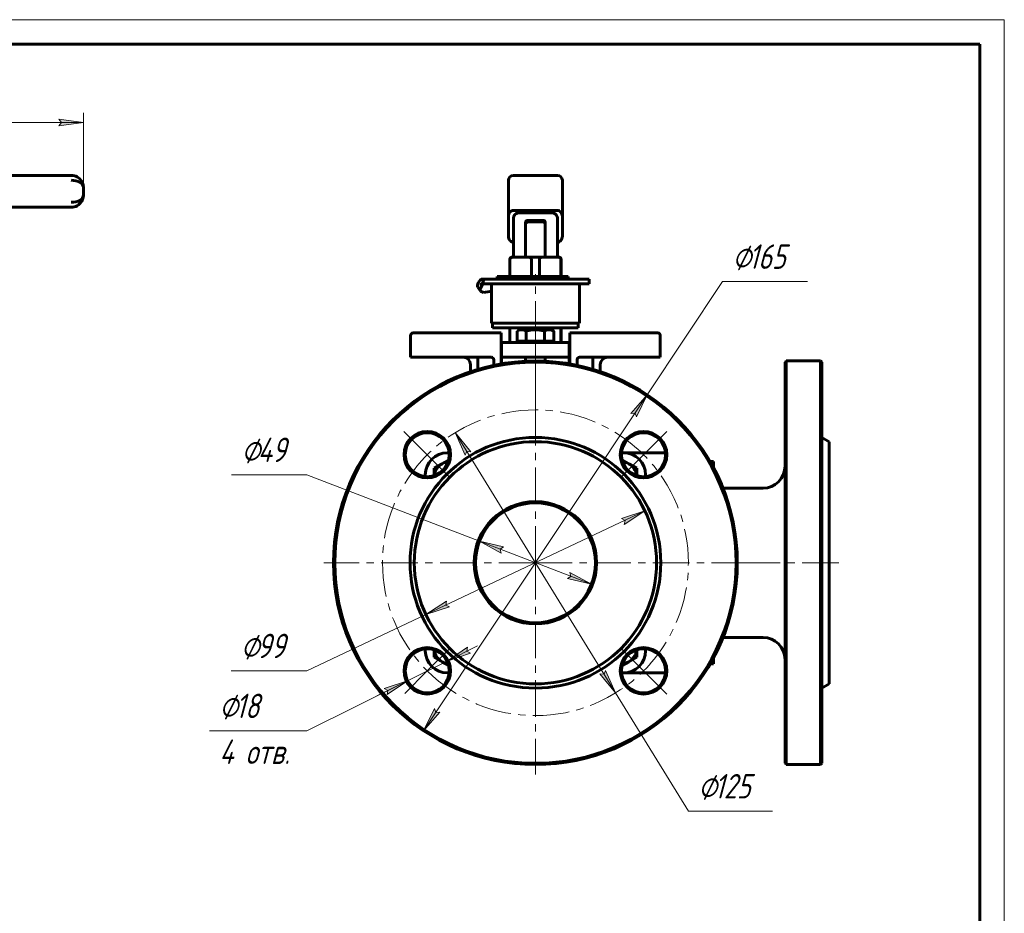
# Model space of a CAD drawing. Header units: millimetres. Extents: x 0 to 431, y 0 to 297.
# Tile 5 of 5: x 219 to 420, y 114 to 297. Entities that reach past the tile are written whole.
import ezdxf

# ---------------------------------------------------------------- set-up
doc = ezdxf.new("R2010")
doc.units = ezdxf.units.MM
for name, pattern in [('K5LT_AXLED', [12, 7.5, -1.5, 1.5, -1.5]), ('K5LT_BASIC', [0]), ('K5LT_THIN', [0])]:
    doc.linetypes.add(name, pattern=pattern)
doc.layers.add('Системный слой', color=7, linetype='Continuous')
doc.layers.add('Системный слой (1)', color=7, linetype='Continuous', true_color=0x6c6c6c)
doc.styles.add('KDIMTEXTSTYLE', font='txt', dxfattribs={"width": 0.96, "oblique": 15, "height": 5})
doc.styles.add('KTEXTSTYLE', font='txt', dxfattribs={"width": 0.96, "height": 5})
doc.dimstyles.new('KDIMSTYLE (0.50)', dxfattribs={"dimtxt": 5, "dimasz": 1, "dimexe": 2, "dimexo": 0, "dimgap": 1, "dimtad": 1, "dimlfac": 2, "dimtxsty": 'KDIMTEXTSTYLE', "dimsah": 1, "dimcen": 0, "dimdle": 1, "dimadec": 0, "dimazin": 0, "dimtfac": 0.667, "dimtmove": 0, "dimatfit": 3, "dimfxl": 1, "dimtvp": 1, "dimtolj": 1, "dimtzin": 0, "dimarcsym": 0})

# ---------------------------------------------------------------- blocks, each defined once
blk = doc.blocks.new('D3')
at = {"layer": 'Системный слой (1)'}
for points in [[(111.35, 275.99), (111.85, 276.65), (106.85, 275.99), (111.85, 275.33)], [(226.85, 275.33), (231.85, 275.99), (226.85, 276.65), (227.35, 275.99)]]:
    blk.add_hatch(color=7, dxfattribs=at).paths.add_polyline_path(points)
at = {"layer": 'Системный слой (1)', "color": 7, "linetype": 'K5LT_THIN', "lineweight": 18, "true_color": 0xffffff}
for p, q in [((106.85, 248.47), (106.85, 277.99)), ((231.85, 262.67), (231.85, 277.99)), ((106.85, 275.99), (111.85, 276.65)), ((111.85, 275.33), (106.85, 275.99)), ((111.85, 276.65), (111.35, 275.99)), ((111.35, 275.99), (111.85, 275.33)), ((227.35, 275.99), (226.85, 276.65)), ((226.85, 276.65), (231.85, 275.99)), ((231.85, 275.99), (226.85, 275.33)), ((226.85, 275.33), (227.35, 275.99))]:
    blk.add_line(p, q, dxfattribs=at)
blk.add_wipeout([(163.88, 276.99), (163.88, 284.37), (174.39, 284.37), (174.39, 276.99)]).dxf.layer = 'Системный слой (1)'
blk.add_line((106.85, 275.99), (231.85, 275.99), dxfattribs=at)
at = {"layer": 'Системный слой (1)', "color": 7, "insert": (163.88, 283.58), "char_height": 5, "attachment_point": 1, "style": 'KTEXTSTYLE'}
blk.add_mtext('\\fArial|b0|c204|p34;\\H5.0;\\W1.000;\\Q15;\\fGOST Type AU|b0|i0|c204|p34;\\Q15;\\W0.960;250', dxfattribs=at)
blk = doc.blocks.new('KDIMARROW_01')
at = {"layer": 'Системный слой'}
blk.add_hatch(color=0, dxfattribs=at).paths.add_polyline_path([(0, 0), (-5, 0.66), (-4.5, 0), (-5, -0.66)])
at = {"layer": 'Системный слой', "color": 0, "linetype": 'K5LT_THIN', "lineweight": 18}
for p, q in [((-4.5, 0), (-5, 0.66)), ((-5, 0.66), (0, 0)), ((0, 0), (-5, -0.66)), ((-5, -0.66), (-4.5, 0))]:
    blk.add_line(p, q, dxfattribs=at)
at = {"layer": 'Системный слой (1)', "color": 0, "linetype": 'K5LT_THIN', "lineweight": 18}
blk.add_line((324.2, 185.97), (323.7, 185.97), dxfattribs=at)
blk = doc.blocks.new('U23')
at = {"layer": 'Системный слой (1)', "color": 143, "linetype": 'K5LT_BASIC', "lineweight": 60, "true_color": 0x33acca}
for p, q in [((360.31, 165.28), (360.44, 165.73)), ((360.44, 165.73), (360.53, 166.14)), ((360.53, 166.14), (360.58, 166.54))]:
    blk.add_line(p, q, dxfattribs=at)
blk = doc.blocks.new('U24')
at = {"layer": 'Системный слой (1)', "color": 143, "linetype": 'K5LT_BASIC', "lineweight": 60, "true_color": 0x33acca}
for p, q in [((306.2, 163.47), (306.58, 163.47)), ((341.81, 163.47), (342.2, 163.47))]:
    blk.add_line(p, q, dxfattribs=at)
blk = doc.blocks.new('U25')
at = {"layer": 'Системный слой (1)', "color": 143, "linetype": 'K5LT_BASIC', "lineweight": 60, "true_color": 0x33acca}
for p, q in [((306.58, 208.47), (306.2, 208.47)), ((342.2, 208.47), (341.81, 208.47))]:
    blk.add_line(p, q, dxfattribs=at)
blk = doc.blocks.new('U26')
at = {"layer": 'Системный слой (1)', "color": 143, "linetype": 'K5LT_BASIC', "lineweight": 60, "true_color": 0x33acca}
for p, q in [((301.7, 203.97), (301.7, 203.59)), ((301.7, 168.36), (301.7, 167.97))]:
    blk.add_line(p, q, dxfattribs=at)
blk = doc.blocks.new('U27')
at = {"layer": 'Системный слой (1)', "color": 143, "linetype": 'K5LT_BASIC', "lineweight": 60, "true_color": 0x33acca}
for p, q in [((324.2, 233.97), (315.45, 233.97)), ((332.95, 233.97), (324.2, 233.97))]:
    blk.add_line(p, q, dxfattribs=at)
blk = doc.blocks.new('U28')
at = {"layer": 'Системный слой (1)', "color": 143, "linetype": 'K5LT_BASIC', "lineweight": 60, "true_color": 0x33acca}
for p, q in [((346.7, 203.59), (346.7, 203.97)), ((346.7, 167.97), (346.7, 168.36))]:
    blk.add_line(p, q, dxfattribs=at)
blk = doc.blocks.new('U29')
at = {"layer": 'Системный слой (1)', "color": 143, "linetype": 'K5LT_BASIC', "lineweight": 60, "true_color": 0x33acca}
for p, q in [((320.78, 233.5), (320.47, 233.35)), ((321.08, 233.59), (320.78, 233.5)), ((321.36, 233.62), (321.08, 233.59)), ((320.45, 233.34), (320.44, 233.33)), ((320.46, 233.34), (320.45, 233.34)), ((320.47, 233.35), (320.46, 233.34))]:
    blk.add_line(p, q, dxfattribs=at)
blk = doc.blocks.new('U30')
at = {"layer": 'Системный слой (1)', "color": 143, "linetype": 'K5LT_BASIC', "lineweight": 60, "true_color": 0x33acca}
for p, q in [((313.42, 242.97), (312.89, 241.94)), ((312.89, 241.94), (312.96, 241.53)), ((312.96, 241.53), (313.6, 241.26)), ((313.6, 241.26), (314.89, 241.45)), ((314.89, 241.45), (315.2, 241.54))]:
    blk.add_line(p, q, dxfattribs=at)
blk = doc.blocks.new('U31')
at = {"layer": 'Системный слой (1)', "color": 143, "linetype": 'K5LT_BASIC', "lineweight": 60, "true_color": 0x33acca}
for p, q in [((360.44, 206.22), (360.31, 206.67)), ((360.53, 205.81), (360.44, 206.22)), ((360.58, 205.41), (360.53, 205.81))]:
    blk.add_line(p, q, dxfattribs=at)
blk = doc.blocks.new('U32')
at = {"layer": 'Системный слой (1)', "color": 30, "linetype": 'K5LT_AXLED', "lineweight": 18, "true_color": 0xff8000}
for q in [(324.2, 229.22), (280.95, 185.97), (367.45, 185.97), (324.2, 142.72)]:
    blk.add_line((324.2, 185.97), q, dxfattribs=at)
blk = doc.blocks.new('U33')
at = {"layer": 'Системный слой (1)', "color": 30, "linetype": 'K5LT_AXLED', "lineweight": 18, "true_color": 0xff8000}
for p, q in [((302.1, 208.07), (297.33, 212.84)), ((346.29, 208.07), (351.07, 212.84)), ((306.87, 203.3), (302.1, 208.07)), ((341.52, 203.3), (346.29, 208.07)), ((306.69, 168.47), (302.1, 163.88)), ((341.52, 168.65), (346.29, 163.88)), ((302.1, 163.88), (297.5, 159.28)), ((346.29, 163.88), (351.07, 159.1))]:
    blk.add_line(p, q, dxfattribs=at)
for start, end in [(45, 135), (135, 225), (315, 45), (225, 315)]:
    blk.add_arc((324.2, 185.97), 31.25, start, end, dxfattribs=at)
blk = doc.blocks.new('D4')
at = {"layer": 'Системный слой (1)'}
for points in [[(344.82, 215.79), (347.04, 220.32), (343.72, 216.52), (344.55, 216.57)], [(301.35, 151.63), (304.67, 155.43), (303.84, 155.38), (303.57, 156.16)]]:
    blk.add_hatch(color=7, dxfattribs=at).paths.add_polyline_path(points)
at = {"layer": 'Системный слой (1)', "color": 7, "linetype": 'K5LT_THIN', "lineweight": 18, "true_color": 0xffffff}
for p, q in [((347.04, 220.32), (362.45, 243.47)), ((301.35, 151.63), (347.04, 220.32)), ((343.72, 216.52), (347.04, 220.32)), ((347.04, 220.32), (344.82, 215.79)), ((344.55, 216.57), (343.72, 216.52)), ((344.82, 215.79), (344.55, 216.57)), ((301.35, 151.63), (303.57, 156.16)), ((304.67, 155.43), (301.35, 151.63)), ((303.57, 156.16), (303.84, 155.38)), ((303.84, 155.38), (304.67, 155.43))]:
    blk.add_line(p, q, dxfattribs=at)
blk.add_arc((324.2, 185.97), 41.25, 233.59, 180, dxfattribs=at)
blk.add_arc((324.2, 185.97), 41.25, 233.59, 180, dxfattribs=at)
blk.add_wipeout([(364.45, 244.47), (364.45, 251.86), (377.24, 251.86), (377.24, 244.47)]).dxf.layer = 'Системный слой (1)'
blk.add_line((362.45, 243.47), (379.77, 243.47), dxfattribs=at)
at = {"layer": 'Системный слой (1)', "color": 7, "char_height": 5, "attachment_point": 1, "style": 'KTEXTSTYLE'}
for s, insert in [('\\fArial|b0|c204|p34;\\H5.0;\\W1.000;\\Q15;\\fGOST Type AU|b0|i0|c204|p34;\\Q15;\\W0.960;⌀', (364.45, 251.06)), ('\\fArial|b0|c204|p34;\\H5.0;\\W1.000;\\Q15;\\fGOST Type AU|b0|i0|c204|p34;\\Q15;\\W0.960;165', (367.75, 251.06))]:
    blk.add_mtext(s, dxfattribs=dict(at, insert=insert))
blk = doc.blocks.new('D5')
at = {"layer": 'Системный слой (1)'}
for points in [[(311, 208.67), (307.81, 212.59), (309.87, 207.98), (310.17, 208.76)], [(340.58, 159.36), (338.52, 163.97), (338.22, 163.19), (337.39, 163.28)]]:
    blk.add_hatch(color=7, dxfattribs=at).paths.add_polyline_path(points)
at = {"layer": 'Системный слой (1)', "color": 7, "linetype": 'K5LT_THIN', "lineweight": 18, "true_color": 0xffffff}
for p, q in [((307.81, 212.59), (311, 208.67)), ((309.87, 207.98), (307.81, 212.59)), ((307.81, 212.59), (340.58, 159.36)), ((310.17, 208.76), (309.87, 207.98)), ((311, 208.67), (310.17, 208.76)), ((340.58, 159.36), (337.39, 163.28)), ((337.39, 163.28), (338.22, 163.19)), ((338.22, 163.19), (338.52, 163.97)), ((338.52, 163.97), (340.58, 159.36)), ((340.58, 159.36), (355.45, 135.21))]:
    blk.add_line(p, q, dxfattribs=at)
blk.add_wipeout([(357.45, 136.21), (357.45, 143.59), (370.11, 143.59), (370.11, 136.21)]).dxf.layer = 'Системный слой (1)'
blk.add_line((355.45, 135.21), (372.64, 135.21), dxfattribs=at)
at = {"layer": 'Системный слой (1)', "color": 7, "char_height": 5, "attachment_point": 1, "style": 'KTEXTSTYLE'}
for s, insert in [('\\fArial|b0|c204|p34;\\H5.0;\\W1.000;\\Q15;\\fGOST Type AU|b0|i0|c204|p34;\\Q15;\\W0.960;⌀', (357.45, 142.79)), ('\\fArial|b0|c204|p34;\\H5.0;\\W1.000;\\Q15;\\fGOST Type AU|b0|i0|c204|p34;\\Q15;\\W0.960;125', (360.75, 142.79))]:
    blk.add_mtext(s, dxfattribs=dict(at, insert=insert))
blk = doc.blocks.new('D6')
at = {"layer": 'Системный слой (1)'}
for points in [[(342.33, 193.82), (346.57, 196.56), (341.77, 195.01), (342.5, 194.63)], [(301.82, 175.39), (306.62, 176.94), (305.89, 177.32), (306.06, 178.13)]]:
    blk.add_hatch(color=7, dxfattribs=at).paths.add_polyline_path(points)
at = {"layer": 'Системный слой (1)', "color": 7, "linetype": 'K5LT_THIN', "lineweight": 18, "true_color": 0xffffff}
for p, q in [((346.57, 196.56), (301.82, 175.39)), ((341.77, 195.01), (346.57, 196.56)), ((346.57, 196.56), (342.33, 193.82)), ((342.5, 194.63), (341.77, 195.01)), ((342.33, 193.82), (342.5, 194.63)), ((301.82, 175.39), (306.06, 178.13)), ((306.06, 178.13), (305.89, 177.32)), ((305.89, 177.32), (306.62, 176.94)), ((301.82, 175.39), (277.47, 163.88)), ((306.62, 176.94), (301.82, 175.39))]:
    blk.add_line(p, q, dxfattribs=at)
blk.add_wipeout([(264, 164.88), (264, 172.26), (275.01, 172.26), (275.01, 164.88)]).dxf.layer = 'Системный слой (1)'
blk.add_line((277.47, 163.88), (262, 163.88), dxfattribs=at)
at = {"layer": 'Системный слой (1)', "color": 7, "char_height": 5, "attachment_point": 1, "style": 'KTEXTSTYLE'}
for s, insert in [('\\fArial|b0|c204|p34;\\H5.0;\\W1.000;\\Q15;\\fGOST Type AU|b0|i0|c204|p34;\\Q15;\\W0.960;⌀', (264, 171.47)), ('\\fArial|b0|c204|p34;\\H5.0;\\W1.000;\\Q15;\\fGOST Type AU|b0|i0|c204|p34;\\Q15;\\W0.960;99', (267.3, 171.47))]:
    blk.add_mtext(s, dxfattribs=dict(at, insert=insert))
blk = doc.blocks.new('D7')
at = {"layer": 'Системный слой (1)'}
for points in [[(316.96, 188.76), (317.67, 189.2), (312.76, 190.38), (317.19, 187.97)], [(335.63, 181.57), (331.2, 183.98), (331.43, 183.19), (330.72, 182.75)]]:
    blk.add_hatch(color=7, dxfattribs=at).paths.add_polyline_path(points)
at = {"layer": 'Системный слой (1)', "color": 7, "linetype": 'K5LT_THIN', "lineweight": 18, "true_color": 0xffffff}
for p, q in [((312.76, 190.38), (277.47, 203.97)), ((312.76, 190.38), (317.67, 189.2)), ((317.19, 187.97), (312.76, 190.38)), ((335.63, 181.57), (312.76, 190.38)), ((317.67, 189.2), (316.96, 188.76)), ((316.96, 188.76), (317.19, 187.97)), ((330.72, 182.75), (331.43, 183.19)), ((331.43, 183.19), (331.2, 183.98)), ((331.2, 183.98), (335.63, 181.57)), ((335.63, 181.57), (330.72, 182.75))]:
    blk.add_line(p, q, dxfattribs=at)
blk.add_wipeout([(264.13, 204.97), (264.13, 212.36), (275.02, 212.36), (275.02, 204.97)]).dxf.layer = 'Системный слой (1)'
blk.add_line((277.47, 203.97), (262.13, 203.97), dxfattribs=at)
at = {"layer": 'Системный слой (1)', "color": 7, "char_height": 5, "attachment_point": 1, "style": 'KTEXTSTYLE'}
for s, insert in [('\\fArial|b0|c204|p34;\\H5.0;\\W1.000;\\Q15;\\fGOST Type AU|b0|i0|c204|p34;\\Q15;\\W0.960;⌀', (264.13, 211.56)), ('\\fArial|b0|c204|p34;\\H5.0;\\W1.000;\\Q15;\\fGOST Type AU|b0|i0|c204|p34;\\Q15;\\W0.960;49', (267.44, 211.56))]:
    blk.add_mtext(s, dxfattribs=dict(at, insert=insert))
blk = doc.blocks.new('D8')
at = {"layer": 'Системный слой (1)'}
for points in [[(310.16, 167.89), (310.9, 167.52), (306.13, 165.88), (310.31, 168.7)], [(293.89, 159.06), (298.07, 161.87), (293.3, 160.24), (294.04, 159.87)]]:
    blk.add_hatch(color=7, dxfattribs=at).paths.add_polyline_path(points)
at = {"layer": 'Системный слой (1)', "color": 7, "linetype": 'K5LT_THIN', "lineweight": 18, "true_color": 0xffffff}
for p, q in [((306.13, 165.88), (312.39, 169)), ((310.31, 168.7), (306.13, 165.88)), ((306.13, 165.88), (310.9, 167.52)), ((310.16, 167.89), (310.31, 168.7)), ((310.9, 167.52), (310.16, 167.89)), ((306.13, 165.88), (298.07, 161.87)), ((298.07, 161.87), (277.47, 151.63)), ((298.07, 161.87), (291.8, 158.76)), ((298.07, 161.87), (293.3, 160.24)), ((293.89, 159.06), (298.07, 161.87)), ((293.3, 160.24), (294.04, 159.87)), ((294.04, 159.87), (293.89, 159.06))]:
    blk.add_line(p, q, dxfattribs=at)
blk.add_wipeout([(259.6, 143.25), (259.6, 160.01), (274.84, 160.01), (274.84, 143.25)]).dxf.layer = 'Системный слой (1)'
blk.add_line((277.47, 151.63), (257.6, 151.63), dxfattribs=at)
at = {"layer": 'Системный слой (1)', "color": 7, "char_height": 5, "attachment_point": 1, "style": 'KTEXTSTYLE'}
for s, insert in [('\\fArial|b0|c204|p34;\\H5.0;\\W1.000;\\Q15;\\fGOST Type AU|b0|i0|c204|p34;\\Q15;\\W0.960;⌀', (259.6, 159.22)), ('\\fArial|b0|c204|p34;\\H5.0;\\W1.000;\\Q15;\\fGOST Type AU|b0|i0|c204|p34;\\Q15;\\W0.960;18', (262.91, 159.22)), ('\\fArial|b0|c204|p34;\\H5.0;\\W1.000;\\Q15;\\fGOST Type AU|b0|i0|c204|p34;\\Q15;\\W0.960;4 отв.', (259.6, 149.84))]:
    blk.add_mtext(s, dxfattribs=dict(at, insert=insert))
blk = doc.blocks.new('U56')
at = {"color": 7, "linetype": 'K5LT_THIN', "lineweight": 18, "true_color": 0xffffff}
for p, q in [((0, 297), (420, 297)), ((420, 297), (420, 0))]:
    blk.add_line(p, q, dxfattribs=at)
at = {"color": 143, "linetype": 'K5LT_BASIC', "lineweight": 60, "true_color": 0x33acca}
for p, q in [((20, 292), (415, 292)), ((415, 292), (415, 5))]:
    blk.add_line(p, q, dxfattribs=at)

msp = doc.modelspace()

# ---------------------------------------------------------------- linework, layer by layer
at = {"layer": 'Системный слой (1)', "color": 143, "linetype": 'K5LT_BASIC', "lineweight": 60, "true_color": 0x33acca}
for p, q in [((229.3515, 265.168), (149.4048, 265.168)), ((318.6954, 264.168), (318.6954, 263.8967)), ((318.6954, 263.8967), (318.6954, 256.7775)), ((328.6954, 265.168), (319.6954, 265.168)), ((329.6954, 263.8967), (329.6954, 264.168)), ((329.6954, 256.7775), (329.6954, 263.8967)), ((231.8515, 261.168), (231.8515, 262.668)), ((149.4048, 258.668), (229.3515, 258.668)), ((328.6954, 257.9983), (319.6954, 257.9983)), ((318.6954, 256.7775), (318.6954, 252.719)), ((319.6954, 256.2742), (319.6954, 248.4749)), ((327.6954, 257.495), (320.6954, 257.495)), ((322.1926, 248.4749), (322.1926, 255.5976)), ((322.6926, 255.9477), (325.6981, 255.9477)), ((322.6926, 255.6425), (325.6981, 255.6425)), ((326.1981, 255.5976), (326.1981, 248.4749)), ((328.6954, 248.4749), (328.6954, 256.2742)), ((329.6954, 252.719), (329.6954, 256.7775)), ((318.935, 244.4749), (318.935, 247.9749)), ((318.9982, 244.4749), (318.9982, 247.9749)), ((319.6738, 248.4749), (319.435, 248.4749)), ((319.6738, 248.4749), (322.7066, 248.4749)), ((325.6842, 248.4749), (322.7066, 248.4749)), ((323.3821, 244.4749), (323.3821, 247.9749)), ((325.0086, 244.4749), (325.0086, 247.9749)), ((325.6842, 248.4749), (328.717, 248.4749)), ((328.9558, 248.4749), (328.717, 248.4749)), ((329.3925, 244.4749), (329.3925, 247.9749)), ((329.4558, 244.4749), (329.4558, 247.9749)), ((313.6103, 243.9749), (313.3429, 243.9749)), ((313.6103, 243.9749), (335.1954, 243.9749)), ((316.3826, 244.4749), (316.3826, 243.9749)), ((317.0326, 244.4749), (316.3826, 244.4749)), ((317.0326, 244.4749), (318.6737, 244.4749)), ((318.6737, 243.9749), (318.6737, 244.4749)), ((318.6737, 244.4749), (330.87, 244.4749)), ((323.0881, 243.9799), (324.2286, 243.9799)), ((323.0881, 243.9749), (323.0881, 243.9799)), ((324.2286, 243.9799), (325.443, 243.9799)), ((324.2286, 243.9749), (324.2286, 243.9799)), ((325.443, 243.9749), (325.443, 243.9799)), ((330.8314, 243.9799), (332.2349, 243.9799)), ((330.8314, 243.9749), (330.8314, 243.9799)), ((330.87, 243.9799), (330.87, 244.4749)), ((332.2349, 243.9799), (334.4201, 243.9799)), ((332.2349, 243.9749), (332.2349, 243.9799)), ((334.4201, 243.9749), (334.4201, 243.9799)), ((335.1954, 242.9749), (335.1954, 243.9749)), ((312.4319, 242.3491), (312.9575, 241.5299)), ((313.4154, 242.9749), (335.1954, 242.9749)), ((315.1954, 234.9749), (315.1954, 242.9749)), ((333.1954, 234.9749), (333.1954, 242.9749)), ((315.1954, 234.9749), (333.1954, 234.9749)), ((315.4454, 234.9749), (315.4454, 233.9749)), ((318.935, 230.9749), (318.935, 233.9749)), ((318.9982, 230.9749), (318.9982, 233.9749)), ((320.9454, 233.625), (320.4658, 233.3481)), ((320.9454, 233.625), (321.3632, 233.625)), ((321.3632, 233.625), (324.16, 233.625)), ((323.3821, 233.625), (323.3821, 233.9749)), ((324.16, 233.625), (326.9921, 233.625)), ((325.0086, 233.625), (325.0086, 233.9749)), ((326.9921, 233.625), (327.4454, 233.625)), ((327.4454, 233.625), (327.9249, 233.3481)), ((329.3925, 230.9749), (329.3925, 233.9749)), ((329.4558, 230.9749), (329.4558, 233.9749)), ((332.9454, 234.9749), (332.9454, 233.9749)), ((298.6954, 232.4749), (298.6954, 227.9749)), ((302.6954, 232.9749), (299.1954, 232.9749)), ((317.1954, 232.9749), (302.6954, 232.9749)), ((317.1954, 232.4749), (317.1954, 232.9749)), ((317.1954, 226.6266), (317.1954, 232.4749)), ((320.4428, 231.275), (320.4428, 233.3347)), ((322.2837, 231.275), (322.2837, 233.3347)), ((326.0362, 231.275), (326.0362, 233.3347)), ((327.9479, 231.275), (327.9479, 233.3347)), ((345.6954, 232.9749), (331.1954, 232.9749)), ((331.1954, 232.9749), (331.1954, 232.4749)), ((331.1954, 232.4749), (331.1954, 226.6266)), ((349.1954, 232.9749), (345.6954, 232.9749)), ((349.6954, 232.4749), (349.6954, 227.9749)), ((317.2954, 230.9749), (317.2954, 227.9749)), ((331.0954, 230.9749), (317.2954, 230.9749)), ((321.3632, 231.275), (320.4428, 231.275)), ((320.9454, 231.275), (320.9454, 230.9749)), ((322.2837, 231.275), (321.3632, 231.275)), ((324.16, 231.275), (322.2837, 231.275)), ((326.0362, 231.275), (324.16, 231.275)), ((326.9921, 231.275), (326.0362, 231.275)), ((327.9479, 231.275), (326.9921, 231.275)), ((327.4454, 231.275), (327.4454, 230.9749)), ((331.0954, 227.9749), (331.0954, 230.9749)), ((302.6954, 227.9749), (298.6954, 227.9749)), ((315.1954, 227.9749), (302.6954, 227.9749)), ((312.4454, 227.9749), (312.4454, 225.516)), ((315.6954, 227.4749), (315.6954, 226.3397)), ((331.0954, 227.9749), (317.2954, 227.9749)), ((317.2954, 227.9749), (317.2954, 226.6437)), ((322.1954, 227.9749), (322.1954, 227.1764)), ((326.1954, 227.9749), (326.1954, 227.1764)), ((331.0954, 226.6437), (331.0954, 227.9749)), ((332.6954, 227.4749), (332.6954, 226.3397)), ((345.6954, 227.9749), (333.1954, 227.9749)), ((335.9454, 227.9749), (335.9454, 225.516)), ((349.6954, 227.9749), (345.6954, 227.9749)), ((310.9454, 226.4749), (310.9454, 225.039)), ((337.4454, 226.4749), (337.4454, 225.039)), ((375.1954, 226.9749), (375.4454, 227.2249)), ((375.1954, 226.9749), (375.1954, 144.9749)), ((375.4454, 227.2249), (382.4454, 227.2249)), ((375.4454, 185.9749), (375.4454, 227.2249)), ((382.6954, 226.9749), (382.4454, 227.2249)), ((382.4454, 227.2249), (382.4454, 185.9749)), ((382.6954, 144.9749), (382.6954, 226.9749)), ((384.1954, 210.7249), (382.6954, 211.5909)), ((384.1954, 210.7249), (384.1954, 161.2249)), ((350.7744, 208.4749), (342.1954, 208.4749)), ((303.5051, 205.2915), (305.1301, 206.2297)), ((303.5051, 203.7976), (303.5051, 205.2915)), ((305.1301, 206.2297), (306.4695, 207.003)), ((341.9213, 207.003), (343.2606, 206.2297)), ((343.2606, 206.2297), (344.8856, 205.2915)), ((344.8856, 205.2915), (344.8856, 203.7976)), ((359.8812, 206.6652), (360.3051, 206.6652)), ((360.3051, 206.6652), (360.5954, 206.6652)), ((360.5954, 206.6652), (360.5954, 205.3811)), ((362.5229, 201.2249), (370.6954, 201.2249)), ((375.4454, 144.7249), (375.4454, 185.9749)), ((382.4454, 185.9749), (382.4454, 144.7249)), ((362.5229, 170.7249), (370.6954, 170.7249)), ((303.5051, 166.6583), (303.5051, 168.1523)), ((344.8856, 168.1523), (344.8856, 166.6583)), ((305.1301, 165.7201), (303.5051, 166.6583)), ((306.4695, 164.9468), (305.1301, 165.7201)), ((343.2606, 165.7201), (341.9213, 164.9468)), ((344.8856, 166.6583), (343.2606, 165.7201)), ((359.8812, 165.2847), (360.3051, 165.2847)), ((360.5954, 165.2847), (360.3051, 165.2847)), ((360.5954, 166.5688), (360.5954, 165.2847)), ((342.1954, 163.4749), (350.7744, 163.4749)), ((384.1954, 161.2249), (382.6954, 160.3589)), ((375.1954, 144.9749), (375.4454, 144.7249)), ((382.6954, 144.9749), (382.4454, 144.7249)), ((375.4454, 144.7249), (382.4454, 144.7249))]:
    msp.add_line(p, q, dxfattribs=at)
at = {"layer": 'Системный слой (1)', "color": 30, "linetype": 'K5LT_AXLED', "lineweight": 18, "true_color": 0xff8000}
for p, q in [((324.1954, 231.9749), (324.1954, 244.9749)), ((324.1954, 216.9749), (324.1954, 233.275)), ((386.1954, 185.9749), (360.4454, 185.9749))]:
    msp.add_line(p, q, dxfattribs=at)
at = {"layer": 'Системный слой (1)', "color": 143, "linetype": 'K5LT_BASIC', "lineweight": 60, "true_color": 0x33acca}
for centre, radius in [((324.1954, 185.9749), 41), ((302.0983, 208.072), 4.75), ((302.0983, 208.072), 4.5), ((324.1954, 185.9749), 25.616), ((346.2925, 208.072), 4.75), ((346.2925, 208.072), 4.5), ((324.1954, 185.9749), 24.75), ((324.1954, 185.9749), 12.5), ((324.1954, 185.9749), 12.25), ((302.0983, 163.8778), 4.75), ((302.0983, 163.8778), 4.5), ((346.2925, 163.8778), 4.75), ((346.2925, 163.8778), 4.5)]:
    msp.add_circle(centre, radius, dxfattribs=at)
for centre, radius, start, end in [((229.3515, 262.668), 2.5, 30.726445, 90), ((319.6954, 264.168), 1, 90, 180), ((328.6954, 264.168), 1, 0, 90), ((229.3515, 261.168), 2.5, 270, 326.98769), ((319.435, 247.9749), 0.5, 90, 180), ((328.9558, 247.9749), 0.5, 0, 90), ((299.1954, 232.4749), 0.5, 90, 180), ((349.1954, 232.4749), 0.5, 0, 90), ((309.4454, 226.4749), 1.5, 0, 90), ((315.1954, 227.4749), 0.5, 0, 90), ((333.1954, 227.4749), 0.5, 90, 180), ((338.9454, 226.4749), 1.5, 90, 180), ((324.1954, 185.9749), 41.25, 0, 180), ((306.1954, 203.9749), 4.5, 90, 180), ((342.1954, 203.9749), 4.5, 0, 90), ((306.7551, 203.4152), 3.25, 120, 173.104045), ((306.7551, 203.4152), 3.25, 96.895955, 120), ((341.6356, 203.4152), 3.25, 60, 83.104045), ((341.6356, 203.4152), 3.25, 6.895955, 60), ((370.6954, 205.7249), 4.5, 270, 0), ((324.1954, 185.9749), 41.25, 180, 0), ((370.6954, 166.2249), 4.5, 0, 90), ((306.1954, 167.9749), 4.5, 180, 270), ((306.7551, 168.5347), 3.25, 186.895955, 240), ((342.1954, 167.9749), 4.5, 270, 0), ((341.6356, 168.5347), 3.25, 300, 353.104045), ((306.7551, 168.5347), 3.25, 240, 263.104045), ((341.6356, 168.5347), 3.25, 276.895955, 300)]:
    msp.add_arc(centre, radius, start, end, dxfattribs=at)
for centre, major_axis, ratio, start_param, end_param in [((229.3515, 262.668), (-2.5, 0), 0.6, 3.14159265, 4.71238898), ((229.3515, 261.168), (2.5, 0), 0.6, 4.71238898, 6.28318531), ((319.6954, 256.7775), (0, 1.2208), 0.81915204, 0, 1.57079633), ((328.6954, 256.7775), (0, 1.2208), 0.81915204, 4.71238898, 6.28318531), ((320.6954, 256.2742), (0, 1.2208), 0.81915204, 0, 1.57079633), ((322.6926, 255.5976), (0.5, 0), 0.70020754, 1.57079633, 3.14159265), ((322.6926, 255.2924), (0.5, 0), 0.70020754, 1.57079633, 3.14159265), ((325.6981, 255.5976), (-0.5, 0), 0.70020754, 3.14159265, 4.71238898), ((325.6981, 255.2924), (-0.5, 0), 0.70020754, 3.14159265, 4.71238898), ((327.6954, 256.2742), (0, 1.2208), 0.81915204, 4.71238898, 6.28318531), ((319.6954, 252.719), (0, -1.2208), 0.81915204, 4.71238898, 6.28318531), ((328.6954, 252.719), (0, -1.2208), 0.81915204, 0, 1.57079633), ((319.3412, 246.7818), (6.9093, 4.4327), 0.2297838, 2.74382086, 3.14159265)]:
    msp.add_ellipse(centre, major_axis=major_axis, ratio=ratio, start_param=start_param, end_param=end_param, dxfattribs=at)
for points, knots in [([(231.4472, 264.0293), (231.4555, 264.0164), (231.4637, 264.0036), (231.4894, 263.9621), (231.5064, 263.9334), (231.5543, 263.8488), (231.5834, 263.7924), (231.6526, 263.6458), (231.6892, 263.5545), (231.731, 263.4304), (231.7411, 263.3983), (231.7525, 263.3593), (231.7545, 263.3524), (231.7583, 263.339), (231.7601, 263.3324), (231.7656, 263.3126), (231.7691, 263.2994), (231.7793, 263.2597), (231.7857, 263.2333), (231.8034, 263.1542), (231.8134, 263.1015), (231.8364, 262.9552), (231.8456, 262.8618), (231.8508, 262.7352), (231.8515, 262.7015), (231.8515, 262.668)], [0.13970517, 0.13970517, 0.13970517, 0.13970517, 0.838231, 0.838231, 2.37498784, 2.37498784, 5.30879634, 5.30879634, 9.90879634, 9.90879634, 11.5069497, 11.5069497, 11.8446953, 11.8446953, 12.1720486, 12.1720486, 12.82675522, 12.82675522, 14.13097228, 14.13097228, 16.72901407, 16.72901407, 21.32901407, 21.32901407, 23, 23, 23, 23]), ([(231.4995, 263.9447), (231.5062, 263.9333), (231.5128, 263.9219), (231.5341, 263.8845), (231.5484, 263.8585), (231.5898, 263.7795), (231.6155, 263.726), (231.6439, 263.6612), (231.6486, 263.6502), (231.6621, 263.6181), (231.6707, 263.5969), (231.6866, 263.5562), (231.6939, 263.5368), (231.7074, 263.4996), (231.7136, 263.4819), (231.725, 263.448), (231.7303, 263.4318), (231.7405, 263.3994), (231.7455, 263.3831), (231.7513, 263.3634), (231.7523, 263.3599), (231.7542, 263.3532), (231.7551, 263.35), (231.7579, 263.3402), (231.7597, 263.3337), (231.7651, 263.3142), (231.7686, 263.3013), (231.7786, 263.2627), (231.7848, 263.237), (231.8021, 263.1601), (231.812, 263.109), (231.8343, 262.9705), (231.8435, 262.8831), (231.8504, 262.7534), (231.8515, 262.7106), (231.8515, 262.668)], [0.15610909, 0.15610909, 0.15610909, 0.15610909, 0.78054543, 0.78054543, 2.1855272, 2.1855272, 4.99549074, 4.99549074, 5.5644197, 5.5644197, 6.66313885, 6.66313885, 7.66197443, 7.66197443, 8.57000678, 8.57000678, 9.39549074, 9.39549074, 10.22097469, 10.22097469, 10.39674709, 10.39674709, 10.56186656, 10.56186656, 10.89210551, 10.89210551, 11.5472569, 11.5472569, 12.84690671, 12.84690671, 15.42490044, 15.42490044, 19.82490044, 19.82490044, 22, 22, 22, 22]), ([(231.4471, 259.8065), (231.4553, 259.8192), (231.4635, 259.8321), (231.4891, 259.8734), (231.5062, 259.9022), (231.5539, 259.9865), (231.5831, 260.0428), (231.6522, 260.1893), (231.6888, 260.2806), (231.7308, 260.405), (231.741, 260.4374), (231.7525, 260.4767), (231.7545, 260.4835), (231.7583, 260.4969), (231.7601, 260.5035), (231.7656, 260.5233), (231.7691, 260.5366), (231.7793, 260.5762), (231.7857, 260.6026), (231.8034, 260.6817), (231.8134, 260.7345), (231.8364, 260.8807), (231.8456, 260.9742), (231.8508, 261.1008), (231.8515, 261.1344), (231.8515, 261.168)], [0.13939623, 0.13939623, 0.13939623, 0.13939623, 0.8363774, 0.8363774, 2.36973596, 2.36973596, 5.29705685, 5.29705685, 9.89705685, 9.89705685, 11.50881808, 11.50881808, 11.84650769, 11.84650769, 12.17380673, 12.17380673, 12.82840481, 12.82840481, 14.13240567, 14.13240567, 16.73001678, 16.73001678, 21.33001678, 21.33001678, 23, 23, 23, 23]), ([(318.9982, 247.9749), (318.9982, 248.0028), (319.0018, 248.0359), (319.0138, 248.0921), (319.0252, 248.1256), (319.0699, 248.2231), (319.1263, 248.2871), (319.3201, 248.4395), (319.5123, 248.4749), (319.6738, 248.4749)], [1.178214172, 1.178214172, 1.178214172, 1.178214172, 1.194940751, 1.194940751, 1.213504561, 1.213504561, 1.264625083, 1.264625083, 1.4016654, 1.4016654, 1.4016654, 1.4016654]), ([(322.7066, 248.4749), (322.8681, 248.4749), (323.0603, 248.4395), (323.254, 248.2871), (323.3104, 248.2231), (323.3551, 248.1256), (323.3665, 248.0921), (323.3785, 248.0359), (323.3821, 248.0028), (323.3821, 247.9749)], [0.954762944, 0.954762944, 0.954762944, 0.954762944, 1.091803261, 1.091803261, 1.142923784, 1.142923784, 1.161487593, 1.161487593, 1.178214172, 1.178214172, 1.178214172, 1.178214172]), ([(325.0086, 247.9749), (325.0086, 248.0252), (325.0202, 248.0833), (325.0601, 248.1861), (325.0998, 248.2432), (325.1939, 248.3397), (325.27, 248.3858), (325.4422, 248.4564), (325.5739, 248.4749), (325.6842, 248.4749)], [1.177165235, 1.177165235, 1.177165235, 1.177165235, 1.2073542, 1.2073542, 1.247456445, 1.247456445, 1.305987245, 1.305987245, 1.399567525, 1.399567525, 1.399567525, 1.399567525]), ([(328.717, 248.4749), (328.8273, 248.4749), (328.959, 248.4564), (329.1311, 248.3858), (329.2072, 248.3397), (329.3013, 248.2432), (329.3411, 248.1861), (329.3809, 248.0833), (329.3925, 248.0252), (329.3925, 247.9749)], [0.954762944, 0.954762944, 0.954762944, 0.954762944, 1.048343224, 1.048343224, 1.106874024, 1.106874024, 1.146976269, 1.146976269, 1.177165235, 1.177165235, 1.177165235, 1.177165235]), ([(312.9263, 242.8711), (312.9277, 242.871), (312.929, 242.8709), (313.0243, 242.8618), (313.113, 242.8791), (313.2664, 242.9799), (313.3289, 243.0547), (313.4767, 243.3239), (313.5436, 243.5578), (313.597, 243.8105)], [-0.001799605, -0.001799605, -0.001799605, -0.001799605, 0, 0, 0.125286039, 0.125286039, 0.239251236, 0.239251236, 0.4328283, 0.4328283, 0.4328283, 0.4328283]), ([(313.3429, 243.9749), (313.2729, 243.9749), (313.1966, 243.9558), (313.0662, 243.8843), (313.0139, 243.8442), (312.9662, 243.7941)], [0.144246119, 0.144246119, 0.144246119, 0.144246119, 0.24015092, 0.24015092, 0.307784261, 0.307784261, 0.307784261, 0.307784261]), ([(313.597, 243.8105), (313.5925, 243.7892), (313.588, 243.768), (313.5247, 243.4708), (313.4671, 243.2129), (313.4154, 242.9749)], [2.786512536, 2.786512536, 2.786512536, 2.786512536, 2.802467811, 2.802467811, 3.011762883, 3.011762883, 3.011762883, 3.011762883])]:
    msp.add_open_spline(points, degree=3, knots=knots, dxfattribs=at)
for points in [[(312.9023, 243.7272), (312.752, 243.5702), (312.6416, 243.4289), (312.5768, 243.3102)], [(312.9662, 243.7941), (312.9443, 243.771), (312.9229, 243.7487), (312.9023, 243.7272)]]:
    msp.add_open_spline(points, degree=3, dxfattribs=at)
for points, weights in [([(322.2837, 233.3347), (321.7904, 233.625), (321.3632, 233.625)], [1, 1.0379548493, 1]), ([(324.16, 233.625), (323.2892, 233.625), (322.2837, 233.3347)], [1, 1.0379548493, 1]), ([(326.0362, 233.3347), (325.0307, 233.625), (324.16, 233.625)], [1, 1.0379548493, 1]), ([(326.9921, 233.625), (326.5485, 233.625), (326.0362, 233.3347)], [1, 1.0379548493, 1]), ([(327.9479, 233.3347), (327.4357, 233.625), (326.9921, 233.625)], [1, 1.0379548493, 1]), ([(327.9249, 233.3481), (327.9364, 233.3415), (327.9479, 233.3347)], [1.00167418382, 1.00085641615, 1])]:
    msp.add_rational_spline(points, weights, degree=2, dxfattribs=at)

# ---------------------------------------------------------------- block references
at = {"layer": 'Системный слой (1)'}
for name in ['U30', 'U27', 'U29', 'U32', 'U33', 'U25', 'U31', 'U26', 'U28', 'U23', 'U24']:
    msp.add_blockref(name, (0, 0), dxfattribs=at)

# ---------------------------------------------------------------- next in the draw order: dimensions: what is measured, and where the dimension line sits
at = {"layer": 'Системный слой (1)', "color": 7}
dim = msp.add_linear_dim(base=(106.8505, 275.9905), p1=(231.8515, 262.668), p2=(106.8505, 248.4749), dimstyle='KDIMSTYLE (0.50)', override={"dimexo": 0, "dimpost": '\\fGOST Type AU|b0|c204|p34;\\H5.0;\\W0.960;\\Q15;<>', "dimblk1": 'KDIMARROW_01', "dimblk2": 'KDIMARROW_01', "dimse1": 0, "dimse2": 0, "dimclrt": 7, "dimtol": 1, "dimtp": 0, "dimtm": 0, "dimtdec": 5, "dimtolj": 1}, dxfattribs=at)
dim.commit()
dim.dimension.update_dxf_attribs({"geometry": 'D3', "text_midpoint": (169.351, 275.9905), "dimtype": 160})
dim = msp.add_diameter_dim_2p(p1=(278.5015, 117.2849), p2=(369.8892, 254.665), dimstyle='KDIMSTYLE (0.50)', override={"dimtih": 1, "dimtoh": 1, "dimpost": '\\fGOST Type AU|b0|c204|p34;\\H5.0;\\W0.960;\\Q15;<>', "dimblk1": 'KDIMARROW_01', "dimblk2": 'KDIMARROW_01', "dimclrt": 7, "dimtol": 1, "dimtp": 0, "dimtm": 0, "dimtdec": 5, "dimtmove": 1, "dimatfit": 2, "dimtolj": 1}, dxfattribs=at)
dim.commit()
dim.dimension.update_dxf_attribs({"geometry": 'D4', "text_midpoint": (364.4454, 243.4749), "dimtype": 163})

# ---------------------------------------------------------------- next in the draw order: dimensions: what is measured, and where the dimension line sits
dim = msp.add_diameter_dim_2p(p1=(291.4335, 239.2), p2=(356.9572, 132.7498), dimstyle='KDIMSTYLE (0.50)', override={"dimtih": 1, "dimtoh": 1, "dimpost": '\\fGOST Type AU|b0|c204|p34;\\H5.0;\\W0.960;\\Q15;<>', "dimblk1": 'KDIMARROW_01', "dimblk2": 'KDIMARROW_01', "dimclrt": 7, "dimtol": 1, "dimtp": 0, "dimtm": 0, "dimtdec": 5, "dimtmove": 1, "dimatfit": 2, "dimtolj": 1}, dxfattribs=at)
dim.commit()
dim.dimension.update_dxf_attribs({"geometry": 'D5', "text_midpoint": (357.4454, 135.206), "dimtype": 163})

# ---------------------------------------------------------------- next in the draw order: dimensions: what is measured, and where the dimension line sits
dim = msp.add_diameter_dim_2p(p1=(368.9431, 207.1383), p2=(279.4476, 164.8115), dimstyle='KDIMSTYLE (0.50)', override={"dimtih": 1, "dimtoh": 1, "dimpost": '\\fGOST Type AU|b0|c204|p34;\\H5.0;\\W0.960;\\Q15;<>', "dimblk1": 'KDIMARROW_01', "dimblk2": 'KDIMARROW_01', "dimclrt": 7, "dimtol": 1, "dimtp": 0, "dimtm": 0, "dimtdec": 5, "dimtmove": 1, "dimatfit": 2, "dimtolj": 1}, dxfattribs=at)
dim.commit()
dim.dimension.update_dxf_attribs({"geometry": 'D6', "text_midpoint": (275.4733, 163.8778), "dimtype": 163})

# ---------------------------------------------------------------- next in the draw order: dimensions: what is measured, and where the dimension line sits
dim = msp.add_diameter_dim_2p(p1=(347.0574, 177.1671), p2=(301.3333, 194.7827), dimstyle='KDIMSTYLE (0.50)', override={"dimtih": 1, "dimtoh": 1, "dimpost": '\\fGOST Type AU|b0|c204|p34;\\H5.0;\\W0.960;\\Q15;<>', "dimblk1": 'KDIMARROW_01', "dimblk2": 'KDIMARROW_01', "dimclrt": 7, "dimtol": 1, "dimtp": 0, "dimtm": 0, "dimtdec": 5, "dimtmove": 1, "dimatfit": 2, "dimtolj": 1}, dxfattribs=at)
dim.commit()
dim.dimension.update_dxf_attribs({"geometry": 'D7', "text_midpoint": (275.4733, 203.9749), "dimtype": 163})
dim = msp.add_diameter_dim_2p(p1=(310.1566, 167.8858), p2=(294.04, 159.8698), dimstyle='KDIMSTYLE (0.50)', override={"dimtih": 1, "dimtoh": 1, "dimpost": '\\fGOST Type AU|b0|c204|p34;\\H5.0;\\W0.960;\\Q15;<>\\X\\fGOST Type AU|b0|c204|p34;\\H5.0;\\W0.960;\\Q15;\\fGOST Type AU|b0|i0|c204|p34;\\Q15;4 отв.', "dimblk1": 'KDIMARROW_01', "dimblk2": 'KDIMARROW_01', "dimclrt": 7, "dimtol": 1, "dimtp": 0, "dimtm": 0, "dimtdec": 5, "dimtmove": 1, "dimatfit": 2, "dimtolj": 1}, dxfattribs=at)
dim.commit()
dim.dimension.update_dxf_attribs({"geometry": 'D8', "text_midpoint": (275.4733, 151.6299)})

# ---------------------------------------------------------------- next in the draw order: block references
msp.add_blockref('U56', (0, 0))

doc.saveas('drawing.dxf')
